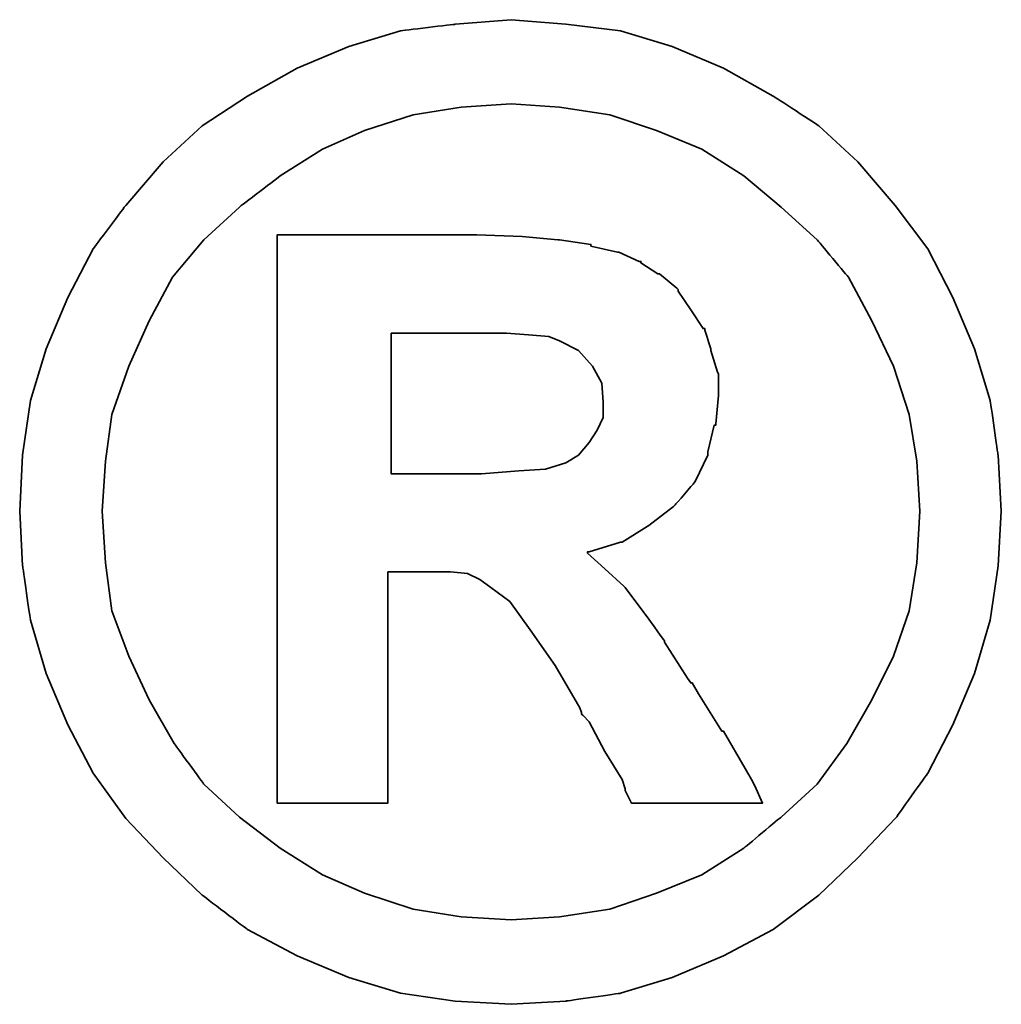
# Model space of a CAD drawing. Header units: millimetres. Extents: x 953 to 1193, y 90 to 173.
# Tile 39 of 44: x 1132.381 to 1132.612, y 110.085 to 110.317. Entities that reach past the tile are written whole.
import ezdxf

# ---------------------------------------------------------------- set-up
doc = ezdxf.new("R2010")
doc.units = ezdxf.units.MM
doc.header["$LTSCALE"] = 0.1
doc.layers.add('DIM', color=4, linetype='CONTINUOUS')
doc.layers.add('layer 1', color=7, linetype='CONTINUOUS')

# ---------------------------------------------------------------- blocks, each defined once
blk = doc.blocks.new('TBI MOTION logo(完整正式版)')
at = {"layer": 'layer 1', "color": 22, "lineweight": 35}
for points, knots in [([(81.20634, 4.98624), (81.20634, 4.98624), (81.18649, 5.32862), (81.18649, 5.32862), (81.18649, 5.32862), (81.18649, 5.32862), (81.13886, 5.66206), (81.13886, 5.66206), (81.13886, 5.66206), (81.13886, 5.66206), (81.04359, 5.97764), (81.04359, 5.97764), (81.04359, 5.97764), (81.04359, 5.97764), (80.91061, 6.29124), (80.91061, 6.29124), (80.91061, 6.29124), (80.91061, 6.29124), (80.75778, 6.58697), (80.75778, 6.58697), (80.75778, 6.58697), (80.75778, 6.58697), (80.5593, 6.85294), (80.5593, 6.85294), (80.5593, 6.85294), (80.5593, 6.85294), (80.33105, 7.1189), (80.33105, 7.1189), (80.33105, 7.1189), (80.33105, 7.1189), (80.09287, 7.33921), (80.09287, 7.33921), (80.09287, 7.33921), (80.09287, 7.33921), (79.815, 7.51982), (79.815, 7.51982), (79.815, 7.51982), (79.815, 7.51982), (79.51133, 7.69051), (79.51133, 7.69051), (79.51133, 7.69051), (79.51133, 7.69051), (79.19773, 7.8235), (79.19773, 7.8235), (79.19773, 7.8235), (79.19773, 7.8235), (78.88215, 7.91877), (78.88215, 7.91877), (78.88215, 7.91877), (78.88215, 7.91877), (78.54871, 7.95846), (78.54871, 7.95846), (78.54871, 7.95846), (78.54871, 7.95846), (78.21526, 7.98625), (78.21526, 7.98625), (78.21526, 7.98625), (78.21526, 7.98625), (77.87388, 7.95846), (77.87388, 7.95846), (77.87388, 7.95846), (77.87388, 7.95846), (77.54044, 7.91877), (77.54044, 7.91877), (77.54044, 7.91877), (77.54044, 7.91877), (77.22485, 7.8235), (77.22485, 7.8235), (77.22485, 7.8235), (77.22485, 7.8235), (76.91027, 7.69051), (76.91027, 7.69051), (76.91027, 7.69051), (76.91027, 7.69051), (76.6056, 7.51982), (76.6056, 7.51982), (76.6056, 7.51982), (76.6056, 7.51982), (76.32972, 7.33921), (76.32972, 7.33921), (76.32972, 7.33921), (76.32972, 7.33921), (76.09154, 7.1189), (76.09154, 7.1189), (76.09154, 7.1189), (76.09154, 7.1189), (75.86329, 6.85294), (75.86329, 6.85294), (75.86329, 6.85294), (75.86329, 6.85294), (75.66382, 6.58697), (75.66382, 6.58697), (75.66382, 6.58697), (75.66382, 6.58697), (75.51099, 6.29124), (75.51099, 6.29124), (75.51099, 6.29124), (75.51099, 6.29124), (75.37702, 5.97764), (75.37702, 5.97764), (75.37702, 5.97764), (75.37702, 5.97764), (75.28175, 5.66206), (75.28175, 5.66206), (75.28175, 5.66206), (75.28175, 5.66206), (75.23411, 5.32862), (75.23411, 5.32862), (75.23411, 5.32862), (75.23411, 5.32862), (75.21625, 4.98624), (75.21625, 4.98624), (75.21625, 4.98624), (75.21625, 4.98624), (75.23411, 4.6528), (75.23411, 4.6528), (75.23411, 4.6528), (75.23411, 4.6528), (75.28175, 4.32035), (75.28175, 4.32035), (75.28175, 4.32035), (75.28175, 4.32035), (75.37702, 3.99583), (75.37702, 3.99583), (75.37702, 3.99583), (75.37702, 3.99583), (75.51099, 3.68224), (75.51099, 3.68224), (75.51099, 3.68224), (75.51099, 3.68224), (75.66382, 3.38749), (75.66382, 3.38749), (75.66382, 3.38749), (75.66382, 3.38749), (75.86329, 3.10963), (75.86329, 3.10963), (75.86329, 3.10963), (75.86329, 3.10963), (76.09154, 2.87145), (76.09154, 2.87145), (76.09154, 2.87145), (76.09154, 2.87145), (76.32972, 2.6432), (76.32972, 2.6432), (76.32972, 2.6432), (76.32972, 2.6432), (76.6056, 2.43381), (76.6056, 2.43381), (76.6056, 2.43381), (76.6056, 2.43381), (76.91027, 2.27205), (76.91027, 2.27205), (76.91027, 2.27205), (76.91027, 2.27205), (77.22485, 2.13906), (77.22485, 2.13906), (77.22485, 2.13906), (77.22485, 2.13906), (77.54044, 2.0438), (77.54044, 2.0438), (77.54044, 2.0438), (77.54044, 2.0438), (77.87388, 1.99616), (77.87388, 1.99616), (77.87388, 1.99616), (77.87388, 1.99616), (78.21526, 1.97631), (78.21526, 1.97631), (78.21526, 1.97631), (78.21526, 1.97631), (78.54871, 1.99616), (78.54871, 1.99616), (78.54871, 1.99616), (78.54871, 1.99616), (78.88215, 2.0438), (78.88215, 2.0438), (78.88215, 2.0438), (78.88215, 2.0438), (79.19773, 2.13906), (79.19773, 2.13906), (79.19773, 2.13906), (79.19773, 2.13906), (79.51133, 2.27205), (79.51133, 2.27205), (79.51133, 2.27205), (79.51133, 2.27205), (79.815, 2.43381), (79.815, 2.43381), (79.815, 2.43381), (79.815, 2.43381), (80.09287, 2.6432), (80.09287, 2.6432), (80.09287, 2.6432), (80.09287, 2.6432), (80.33105, 2.87145), (80.33105, 2.87145), (80.33105, 2.87145), (80.33105, 2.87145), (80.5593, 3.10963), (80.5593, 3.10963), (80.5593, 3.10963), (80.5593, 3.10963), (80.75778, 3.38749), (80.75778, 3.38749), (80.75778, 3.38749), (80.75778, 3.38749), (80.91061, 3.68224), (80.91061, 3.68224), (80.91061, 3.68224), (80.91061, 3.68224), (81.04359, 3.99583), (81.04359, 3.99583), (81.04359, 3.99583), (81.04359, 3.99583), (81.13886, 4.32035), (81.13886, 4.32035), (81.13886, 4.32035), (81.13886, 4.32035), (81.18649, 4.6528), (81.18649, 4.6528), (81.18649, 4.6528), (81.18649, 4.6528), (81.20634, 4.98624), (81.20634, 4.98624)], [0, 0, 0, 0, 0.0178571, 0.0178571, 0.0178571, 0.0178572, 0.0357143, 0.0357143, 0.0357143, 0.0357143, 0.0535714, 0.0535714, 0.0535714, 0.0535714, 0.0714286, 0.0714286, 0.0714286, 0.0714286, 0.0892857, 0.0892857, 0.0892857, 0.0892857, 0.1071429, 0.1071429, 0.1071429, 0.1071429, 0.125, 0.125, 0.125, 0.125, 0.1428571, 0.1428571, 0.1428571, 0.1428572, 0.1607143, 0.1607143, 0.1607143, 0.1607143, 0.1785714, 0.1785714, 0.1785714, 0.1785714, 0.1964286, 0.1964286, 0.1964286, 0.1964286, 0.2142857, 0.2142857, 0.2142857, 0.2142857, 0.2321429, 0.2321429, 0.2321429, 0.2321429, 0.25, 0.25, 0.25, 0.25, 0.2678571, 0.2678571, 0.2678571, 0.2678572, 0.2857143, 0.2857143, 0.2857143, 0.2857143, 0.3035714, 0.3035714, 0.3035714, 0.3035714, 0.3214286, 0.3214286, 0.3214286, 0.3214286, 0.3392857, 0.3392857, 0.3392857, 0.3392857, 0.3571429, 0.3571429, 0.3571429, 0.3571429, 0.375, 0.375, 0.375, 0.375, 0.3928571, 0.3928571, 0.3928571, 0.3928572, 0.4107143, 0.4107143, 0.4107143, 0.4107143, 0.4285714, 0.4285714, 0.4285714, 0.4285714, 0.4464286, 0.4464286, 0.4464286, 0.4464286, 0.4642857, 0.4642857, 0.4642857, 0.4642857, 0.4821429, 0.4821429, 0.4821429, 0.4821429, 0.5, 0.5, 0.5, 0.5, 0.5178571, 0.5178571, 0.5178571, 0.5178572, 0.5357143, 0.5357143, 0.5357143, 0.5357143, 0.5535714, 0.5535714, 0.5535714, 0.5535714, 0.5714286, 0.5714286, 0.5714286, 0.5714286, 0.5892857, 0.5892857, 0.5892857, 0.5892857, 0.6071429, 0.6071429, 0.6071429, 0.6071429, 0.625, 0.625, 0.625, 0.625, 0.6428571, 0.6428571, 0.6428571, 0.6428572, 0.6607143, 0.6607143, 0.6607143, 0.6607143, 0.6785714, 0.6785714, 0.6785714, 0.6785714, 0.6964286, 0.6964286, 0.6964286, 0.6964286, 0.7142857, 0.7142857, 0.7142857, 0.7142857, 0.7321429, 0.7321429, 0.7321429, 0.7321429, 0.75, 0.75, 0.75, 0.75, 0.7678571, 0.7678571, 0.7678571, 0.7678572, 0.7857143, 0.7857143, 0.7857143, 0.7857143, 0.8035714, 0.8035714, 0.8035714, 0.8035714, 0.8214286, 0.8214286, 0.8214286, 0.8214286, 0.8392857, 0.8392857, 0.8392857, 0.8392857, 0.8571429, 0.8571429, 0.8571429, 0.8571429, 0.875, 0.875, 0.875, 0.875, 0.8928571, 0.8928571, 0.8928571, 0.8928572, 0.9107143, 0.9107143, 0.9107143, 0.9107143, 0.9285714, 0.9285714, 0.9285714, 0.9285714, 0.9464286, 0.9464286, 0.9464286, 0.9464286, 0.9642857, 0.9642857, 0.9642857, 0.9642857, 0.9821429, 0.9821429, 0.9821429, 0.9821429, 1, 1, 1, 1]), ([(80.71014, 4.98624), (80.71014, 4.98624), (80.69129, 5.29091), (80.69129, 5.29091), (80.69129, 5.29091), (80.69129, 5.29091), (80.64464, 5.57672), (80.64464, 5.57672), (80.64464, 5.57672), (80.64464, 5.57672), (80.54937, 5.87245), (80.54937, 5.87245), (80.54937, 5.87245), (80.54937, 5.87245), (80.41639, 6.14833), (80.41639, 6.14833), (80.41639, 6.14833), (80.41639, 6.14833), (80.27349, 6.41429), (80.27349, 6.41429), (80.27349, 6.41429), (80.27349, 6.41429), (80.08295, 6.64255), (80.08295, 6.64255), (80.08295, 6.64255), (80.08295, 6.64255), (79.86264, 6.84301), (79.86264, 6.84301), (79.86264, 6.84301), (79.86264, 6.84301), (79.63439, 7.03355), (79.63439, 7.03355), (79.63439, 7.03355), (79.63439, 7.03355), (79.37835, 7.1963), (79.37835, 7.1963), (79.37835, 7.1963), (79.37835, 7.1963), (79.10246, 7.30944), (79.10246, 7.30944), (79.10246, 7.30944), (79.10246, 7.30944), (78.81665, 7.40471), (78.81665, 7.40471), (78.81665, 7.40471), (78.81665, 7.40471), (78.511, 7.45234), (78.511, 7.45234), (78.511, 7.45234), (78.511, 7.45234), (78.21526, 7.47219), (78.21526, 7.47219), (78.21526, 7.47219), (78.21526, 7.47219), (77.9106, 7.45234), (77.9106, 7.45234), (77.9106, 7.45234), (77.9106, 7.45234), (77.61685, 7.40471), (77.61685, 7.40471), (77.61685, 7.40471), (77.61685, 7.40471), (77.32012, 7.30944), (77.32012, 7.30944), (77.32012, 7.30944), (77.32012, 7.30944), (77.06309, 7.1963), (77.06309, 7.1963), (77.06309, 7.1963), (77.06309, 7.1963), (76.80606, 7.03355), (76.80606, 7.03355), (76.80606, 7.03355), (76.80606, 7.03355), (76.55797, 6.84301), (76.55797, 6.84301), (76.55797, 6.84301), (76.55797, 6.84301), (76.34063, 6.64255), (76.34063, 6.64255), (76.34063, 6.64255), (76.34063, 6.64255), (76.1491, 6.41429), (76.1491, 6.41429), (76.1491, 6.41429), (76.1491, 6.41429), (76.0062, 6.14833), (76.0062, 6.14833), (76.0062, 6.14833), (76.0062, 6.14833), (75.88314, 5.87245), (75.88314, 5.87245), (75.88314, 5.87245), (75.88314, 5.87245), (75.77794, 5.57672), (75.77794, 5.57672), (75.77794, 5.57672), (75.77794, 5.57672), (75.73924, 5.29091), (75.73924, 5.29091), (75.73924, 5.29091), (75.73924, 5.29091), (75.72039, 4.98624), (75.72039, 4.98624), (75.72039, 4.98624), (75.72039, 4.98624), (75.73924, 4.67165), (75.73924, 4.67165), (75.73924, 4.67165), (75.73924, 4.67165), (75.77794, 4.37791), (75.77794, 4.37791), (75.77794, 4.37791), (75.77794, 4.37791), (75.88314, 4.10102), (75.88314, 4.10102), (75.88314, 4.10102), (75.88314, 4.10102), (76.0062, 3.83407), (76.0062, 3.83407), (76.0062, 3.83407), (76.0062, 3.83407), (76.15902, 3.56811), (76.15902, 3.56811), (76.15902, 3.56811), (76.15902, 3.56811), (76.34063, 3.32001), (76.34063, 3.32001), (76.34063, 3.32001), (76.34063, 3.32001), (76.55797, 3.11955), (76.55797, 3.11955), (76.55797, 3.11955), (76.55797, 3.11955), (76.80606, 2.92901), (76.80606, 2.92901), (76.80606, 2.92901), (76.80606, 2.92901), (77.06309, 2.76725), (77.06309, 2.76725), (77.06309, 2.76725), (77.06309, 2.76725), (77.32012, 2.65412), (77.32012, 2.65412), (77.32012, 2.65412), (77.32012, 2.65412), (77.61685, 2.55786), (77.61685, 2.55786), (77.61685, 2.55786), (77.61685, 2.55786), (77.9106, 2.51022), (77.9106, 2.51022), (77.9106, 2.51022), (77.9106, 2.51022), (78.21526, 2.49137), (78.21526, 2.49137), (78.21526, 2.49137), (78.21526, 2.49137), (78.511, 2.51022), (78.511, 2.51022), (78.511, 2.51022), (78.511, 2.51022), (78.81665, 2.55786), (78.81665, 2.55786), (78.81665, 2.55786), (78.81665, 2.55786), (79.10246, 2.65412), (79.10246, 2.65412), (79.10246, 2.65412), (79.10246, 2.65412), (79.37835, 2.76725), (79.37835, 2.76725), (79.37835, 2.76725), (79.37835, 2.76725), (79.63439, 2.92901), (79.63439, 2.92901), (79.63439, 2.92901), (79.63439, 2.92901), (79.86264, 3.11955), (79.86264, 3.11955), (79.86264, 3.11955), (79.86264, 3.11955), (80.08295, 3.32001), (80.08295, 3.32001), (80.08295, 3.32001), (80.08295, 3.32001), (80.26356, 3.56811), (80.26356, 3.56811), (80.26356, 3.56811), (80.26356, 3.56811), (80.41639, 3.83407), (80.41639, 3.83407), (80.41639, 3.83407), (80.41639, 3.83407), (80.54937, 4.10102), (80.54937, 4.10102), (80.54937, 4.10102), (80.54937, 4.10102), (80.64464, 4.37791), (80.64464, 4.37791), (80.64464, 4.37791), (80.64464, 4.37791), (80.69129, 4.67165), (80.69129, 4.67165), (80.69129, 4.67165), (80.69129, 4.67165), (80.71014, 4.98624), (80.71014, 4.98624)], [0, 0, 0, 0, 0.0192308, 0.0192308, 0.0192308, 0.0192308, 0.0384615, 0.0384615, 0.0384615, 0.0384615, 0.0576923, 0.0576923, 0.0576923, 0.0576923, 0.0769231, 0.0769231, 0.0769231, 0.0769231, 0.0961538, 0.0961538, 0.0961538, 0.0961539, 0.1153846, 0.1153846, 0.1153846, 0.1153846, 0.1346154, 0.1346154, 0.1346154, 0.1346154, 0.1538462, 0.1538462, 0.1538462, 0.1538462, 0.1730769, 0.1730769, 0.1730769, 0.1730769, 0.1923077, 0.1923077, 0.1923077, 0.1923077, 0.2115385, 0.2115385, 0.2115385, 0.2115385, 0.2307692, 0.2307692, 0.2307692, 0.2307692, 0.25, 0.25, 0.25, 0.25, 0.2692308, 0.2692308, 0.2692308, 0.2692308, 0.2884615, 0.2884615, 0.2884615, 0.2884615, 0.3076923, 0.3076923, 0.3076923, 0.3076923, 0.3269231, 0.3269231, 0.3269231, 0.3269231, 0.3461538, 0.3461538, 0.3461538, 0.3461539, 0.3653846, 0.3653846, 0.3653846, 0.3653846, 0.3846154, 0.3846154, 0.3846154, 0.3846154, 0.4038462, 0.4038462, 0.4038462, 0.4038462, 0.4230769, 0.4230769, 0.4230769, 0.4230769, 0.4423077, 0.4423077, 0.4423077, 0.4423077, 0.4615385, 0.4615385, 0.4615385, 0.4615385, 0.4807692, 0.4807692, 0.4807692, 0.4807692, 0.5, 0.5, 0.5, 0.5, 0.5192308, 0.5192308, 0.5192308, 0.5192308, 0.5384615, 0.5384615, 0.5384615, 0.5384615, 0.5576923, 0.5576923, 0.5576923, 0.5576923, 0.5769231, 0.5769231, 0.5769231, 0.5769231, 0.5961538, 0.5961538, 0.5961538, 0.5961539, 0.6153846, 0.6153846, 0.6153846, 0.6153846, 0.6346154, 0.6346154, 0.6346154, 0.6346154, 0.6538462, 0.6538462, 0.6538462, 0.6538462, 0.6730769, 0.6730769, 0.6730769, 0.6730769, 0.6923077, 0.6923077, 0.6923077, 0.6923077, 0.7115385, 0.7115385, 0.7115385, 0.7115385, 0.7307692, 0.7307692, 0.7307692, 0.7307692, 0.75, 0.75, 0.75, 0.75, 0.7692308, 0.7692308, 0.7692308, 0.7692308, 0.7884615, 0.7884615, 0.7884615, 0.7884615, 0.8076923, 0.8076923, 0.8076923, 0.8076923, 0.8269231, 0.8269231, 0.8269231, 0.8269231, 0.8461538, 0.8461538, 0.8461538, 0.8461539, 0.8653846, 0.8653846, 0.8653846, 0.8653846, 0.8846154, 0.8846154, 0.8846154, 0.8846154, 0.9038462, 0.9038462, 0.9038462, 0.9038462, 0.9230769, 0.9230769, 0.9230769, 0.9230769, 0.9423077, 0.9423077, 0.9423077, 0.9423077, 0.9615385, 0.9615385, 0.9615385, 0.9615385, 0.9807692, 0.9807692, 0.9807692, 0.9807692, 1, 1, 1, 1]), ([(76.78721, 3.2823), (76.78721, 3.2823), (76.78721, 3.32001), (76.78721, 3.32001), (76.78721, 3.32001), (76.78721, 3.32001), (76.78721, 3.42422), (76.78721, 3.42422), (76.78721, 3.42422), (76.78721, 3.42422), (76.78721, 3.59689), (76.78721, 3.59689), (76.78721, 3.59689), (76.78721, 3.59689), (76.78721, 3.80529), (76.78721, 3.80529), (76.78721, 3.80529), (76.78721, 3.80529), (76.78721, 4.0524), (76.78721, 4.0524), (76.78721, 4.0524), (76.78721, 4.0524), (76.78721, 4.32035), (76.78721, 4.32035), (76.78721, 4.32035), (76.78721, 4.32035), (76.78721, 4.92868), (76.78721, 4.92868), (76.78721, 4.92868), (76.78721, 4.92868), (76.78721, 5.53801), (76.78721, 5.53801), (76.78721, 5.53801), (76.78721, 5.53801), (76.78721, 5.82482), (76.78721, 5.82482), (76.78721, 5.82482), (76.78721, 5.82482), (76.78721, 6.07291), (76.78721, 6.07291), (76.78721, 6.07291), (76.78721, 6.07291), (76.78721, 6.30017), (76.78721, 6.30017), (76.78721, 6.30017), (76.78721, 6.30017), (76.78721, 6.45399), (76.78721, 6.45399), (76.78721, 6.45399), (76.78721, 6.45399), (76.78721, 6.5572), (76.78721, 6.5572), (76.78721, 6.5572), (76.78721, 6.5572), (76.78721, 6.59689), (76.78721, 6.59689), (76.78721, 6.59689), (76.78721, 6.59689), (76.78721, 6.67232), (76.78721, 6.67232), (76.78721, 6.67232), (76.78721, 6.67232), (76.8537, 6.67232), (76.8537, 6.67232), (76.8537, 6.67232), (76.8537, 6.67232), (76.87355, 6.67232), (76.87355, 6.67232), (76.87355, 6.67232), (76.87355, 6.67232), (76.91027, 6.67232), (76.91027, 6.67232), (76.91027, 6.67232), (76.91027, 6.67232), (77.04424, 6.67232), (77.04424, 6.67232), (77.04424, 6.67232), (77.04424, 6.67232), (77.22485, 6.67232), (77.22485, 6.67232), (77.22485, 6.67232), (77.22485, 6.67232), (77.43524, 6.67232), (77.43524, 6.67232), (77.43524, 6.67232), (77.43524, 6.67232), (77.65357, 6.67232), (77.65357, 6.67232), (77.65357, 6.67232), (77.65357, 6.67232), (77.82625, 6.67232), (77.82625, 6.67232), (77.82625, 6.67232), (77.82625, 6.67232), (77.94037, 6.67232), (77.94037, 6.67232), (77.94037, 6.67232), (77.94037, 6.67232), (77.97709, 6.67232), (77.97709, 6.67232), (77.97709, 6.67232), (77.97709, 6.67232), (77.99694, 6.67232), (77.99694, 6.67232), (77.99694, 6.67232), (77.99694, 6.67232), (78.00686, 6.67232), (78.00686, 6.67232), (78.00686, 6.67232), (78.00686, 6.67232), (78.28275, 6.6624), (78.28275, 6.6624), (78.28275, 6.6624), (78.28275, 6.6624), (78.50107, 6.64255), (78.50107, 6.64255), (78.50107, 6.64255), (78.50107, 6.64255), (78.511, 6.64255), (78.511, 6.64255), (78.511, 6.64255), (78.511, 6.64255), (78.70154, 6.61476), (78.70154, 6.61476), (78.70154, 6.61476), (78.70154, 6.61476), (78.70154, 6.60483), (78.70154, 6.60483), (78.70154, 6.60483), (78.70154, 6.60483), (78.86429, 6.56713), (78.86429, 6.56713), (78.86429, 6.56713), (78.86429, 6.56713), (78.87223, 6.56713), (78.87223, 6.56713), (78.87223, 6.56713), (78.87223, 6.56713), (78.99727, 6.51056), (78.99727, 6.51056), (78.99727, 6.51056), (78.99727, 6.51056), (79.00719, 6.51056), (79.00719, 6.51056), (79.00719, 6.51056), (79.00719, 6.51056), (79.00719, 6.50162), (79.00719, 6.50162), (79.00719, 6.50162), (79.00719, 6.50162), (79.1104, 6.43415), (79.1104, 6.43415), (79.1104, 6.43415), (79.1104, 6.43415), (79.12132, 6.43415), (79.12132, 6.43415), (79.12132, 6.43415), (79.12132, 6.43415), (79.22552, 6.34781), (79.22552, 6.34781), (79.22552, 6.34781), (79.22552, 6.34781), (79.23544, 6.33888), (79.23544, 6.33888), (79.23544, 6.33888), (79.23544, 6.33888), (79.23544, 6.32895), (79.23544, 6.32895), (79.23544, 6.32895), (79.23544, 6.32895), (79.31087, 6.21483), (79.31087, 6.21483), (79.31087, 6.21483), (79.31087, 6.21483), (79.38629, 6.1007), (79.38629, 6.1007), (79.38629, 6.1007), (79.38629, 6.1007), (79.3972, 6.1007), (79.3972, 6.1007), (79.3972, 6.1007), (79.3972, 6.1007), (79.3972, 6.09078), (79.3972, 6.09078), (79.3972, 6.09078), (79.3972, 6.09078), (79.43392, 5.97764), (79.43392, 5.97764), (79.43392, 5.97764), (79.43392, 5.97764), (79.43392, 5.96772), (79.43392, 5.96772), (79.43392, 5.96772), (79.43392, 5.96772), (79.47362, 5.83474), (79.47362, 5.83474), (79.47362, 5.83474), (79.47362, 5.83474), (79.48156, 5.82482), (79.48156, 5.82482), (79.48156, 5.82482), (79.48156, 5.82482), (79.48156, 5.69977), (79.48156, 5.69977), (79.48156, 5.69977), (79.48156, 5.69977), (79.48156, 5.69183), (79.48156, 5.69183), (79.48156, 5.69183), (79.48156, 5.69183), (79.4637, 5.51915), (79.4637, 5.51915), (79.4637, 5.51915), (79.4637, 5.51915), (79.4637, 5.51122), (79.4637, 5.51122), (79.4637, 5.51122), (79.4637, 5.51122), (79.45377, 5.51122), (79.45377, 5.51122), (79.45377, 5.51122), (79.45377, 5.51122), (79.41507, 5.34847), (79.41507, 5.34847), (79.41507, 5.34847), (79.41507, 5.34847), (79.41507, 5.33854), (79.41507, 5.33854), (79.41507, 5.33854), (79.41507, 5.33854), (79.41507, 5.32862), (79.41507, 5.32862), (79.41507, 5.32862), (79.41507, 5.32862), (79.33865, 5.16785), (79.33865, 5.16785), (79.33865, 5.16785), (79.33865, 5.16785), (79.33071, 5.15693), (79.33071, 5.15693), (79.33071, 5.15693), (79.33071, 5.15693), (79.2156, 5.02495), (79.2156, 5.02495), (79.2156, 5.02495), (79.2156, 5.02495), (79.20567, 5.01502), (79.20567, 5.01502), (79.20567, 5.01502), (79.20567, 5.01502), (79.05483, 4.89991), (79.05483, 4.89991), (79.05483, 4.89991), (79.05483, 4.89991), (79.04491, 4.89197), (79.04491, 4.89197), (79.04491, 4.89197), (79.04491, 4.89197), (78.89208, 4.7967), (78.89208, 4.7967), (78.89208, 4.7967), (78.89208, 4.7967), (78.88215, 4.7967), (78.88215, 4.7967), (78.88215, 4.7967), (78.88215, 4.7967), (78.69161, 4.73913), (78.69161, 4.73913), (78.69161, 4.73913), (78.69161, 4.73913), (78.68169, 4.73913), (78.68169, 4.73913), (78.68169, 4.73913), (78.68169, 4.73913), (78.68169, 4.72921), (78.68169, 4.72921), (78.68169, 4.72921), (78.68169, 4.72921), (78.78688, 4.63394), (78.78688, 4.63394), (78.78688, 4.63394), (78.78688, 4.63394), (78.902, 4.52875), (78.902, 4.52875), (78.902, 4.52875), (78.902, 4.52875), (78.91093, 4.52081), (78.91093, 4.52081), (78.91093, 4.52081), (78.91093, 4.52081), (79.02506, 4.36798), (79.02506, 4.36798), (79.02506, 4.36798), (79.02506, 4.36798), (79.1501, 4.1953), (79.1501, 4.1953), (79.1501, 4.1953), (79.1501, 4.1953), (79.1501, 4.18736), (79.1501, 4.18736), (79.1501, 4.18736), (79.1501, 4.18736), (79.29201, 3.96705), (79.29201, 3.96705), (79.29201, 3.96705), (79.29201, 3.96705), (79.31087, 3.93828), (79.31087, 3.93828), (79.31087, 3.93828), (79.31087, 3.93828), (79.32079, 3.93828), (79.32079, 3.93828), (79.32079, 3.93828), (79.32079, 3.93828), (79.3585, 3.87178), (79.3585, 3.87178), (79.3585, 3.87178), (79.3585, 3.87178), (79.50141, 3.64353), (79.50141, 3.64353), (79.50141, 3.64353), (79.50141, 3.64353), (79.51133, 3.64353), (79.51133, 3.64353), (79.51133, 3.64353), (79.51133, 3.64353), (79.64431, 3.41528), (79.64431, 3.41528), (79.64431, 3.41528), (79.64431, 3.41528), (79.68202, 3.3478), (79.68202, 3.3478), (79.68202, 3.3478), (79.68202, 3.3478), (79.70187, 3.31009), (79.70187, 3.31009), (79.70187, 3.31009), (79.70187, 3.31009), (79.7495, 3.2049), (79.7495, 3.2049), (79.7495, 3.2049), (79.7495, 3.2049), (79.64431, 3.2049), (79.64431, 3.2049), (79.64431, 3.2049), (79.64431, 3.2049), (79.62546, 3.2049), (79.62546, 3.2049), (79.62546, 3.2049), (79.62546, 3.2049), (79.53912, 3.2049), (79.53912, 3.2049), (79.53912, 3.2049), (79.53912, 3.2049), (79.31087, 3.2049), (79.31087, 3.2049), (79.31087, 3.2049), (79.31087, 3.2049), (79.08262, 3.2049), (79.08262, 3.2049), (79.08262, 3.2049), (79.08262, 3.2049), (79.00719, 3.2049), (79.00719, 3.2049), (79.00719, 3.2049), (79.00719, 3.2049), (78.98735, 3.2049), (78.98735, 3.2049), (78.98735, 3.2049), (78.98735, 3.2049), (78.94964, 3.2049), (78.94964, 3.2049), (78.94964, 3.2049), (78.94964, 3.2049), (78.92979, 3.24459), (78.92979, 3.24459), (78.92979, 3.24459), (78.92979, 3.24459), (78.91093, 3.2823), (78.91093, 3.2823), (78.91093, 3.2823), (78.91093, 3.2823), (78.91093, 3.29223), (78.91093, 3.29223), (78.91093, 3.29223), (78.91093, 3.29223), (78.89208, 3.3478), (78.89208, 3.3478), (78.89208, 3.3478), (78.89208, 3.3478), (78.78688, 3.52048), (78.78688, 3.52048), (78.78688, 3.52048), (78.78688, 3.52048), (78.69161, 3.7001), (78.69161, 3.7001), (78.69161, 3.7001), (78.69161, 3.7001), (78.6539, 3.7388), (78.6539, 3.7388), (78.6539, 3.7388), (78.6539, 3.7388), (78.64398, 3.74873), (78.64398, 3.74873), (78.64398, 3.74873), (78.64398, 3.74873), (78.64398, 3.75766), (78.64398, 3.75766), (78.64398, 3.75766), (78.64398, 3.75766), (78.63405, 3.78644), (78.63405, 3.78644), (78.63405, 3.78644), (78.63405, 3.78644), (78.48321, 4.04347), (78.48321, 4.04347), (78.48321, 4.04347), (78.48321, 4.04347), (78.33038, 4.2618), (78.33038, 4.2618), (78.33038, 4.2618), (78.33038, 4.2618), (78.20732, 4.43447), (78.20732, 4.43447), (78.20732, 4.43447), (78.20732, 4.43447), (78.09221, 4.52081), (78.09221, 4.52081), (78.09221, 4.52081), (78.09221, 4.52081), (78.02472, 4.56845), (78.02472, 4.56845), (78.02472, 4.56845), (78.02472, 4.56845), (77.9493, 4.60616), (77.9493, 4.60616), (77.9493, 4.60616), (77.9493, 4.60616), (77.8451, 4.61608), (77.8451, 4.61608), (77.8451, 4.61608), (77.8451, 4.61608), (77.71113, 4.61608), (77.71113, 4.61608), (77.71113, 4.61608), (77.71113, 4.61608), (77.69128, 4.61608), (77.69128, 4.61608), (77.69128, 4.61608), (77.69128, 4.61608), (77.67342, 4.61608), (77.67342, 4.61608), (77.67342, 4.61608), (77.67342, 4.61608), (77.5583, 4.61608), (77.5583, 4.61608), (77.5583, 4.61608), (77.5583, 4.61608), (77.46303, 4.61608), (77.46303, 4.61608), (77.46303, 4.61608), (77.46303, 4.61608), (77.46303, 4.54761), (77.46303, 4.54761), (77.46303, 4.54761), (77.46303, 4.54761), (77.46303, 4.47318), (77.46303, 4.47318), (77.46303, 4.47318), (77.46303, 4.47318), (77.46303, 4.24294), (77.46303, 4.24294), (77.46303, 4.24294), (77.46303, 4.24294), (77.46303, 3.99583), (77.46303, 3.99583), (77.46303, 3.99583), (77.46303, 3.99583), (77.46303, 3.72888), (77.46303, 3.72888), (77.46303, 3.72888), (77.46303, 3.72888), (77.46303, 3.51055), (77.46303, 3.51055), (77.46303, 3.51055), (77.46303, 3.51055), (77.46303, 3.42422), (77.46303, 3.42422), (77.46303, 3.42422), (77.46303, 3.42422), (77.46303, 3.35773), (77.46303, 3.35773), (77.46303, 3.35773), (77.46303, 3.35773), (77.46303, 3.30017), (77.46303, 3.30017), (77.46303, 3.30017), (77.46303, 3.30017), (77.46303, 3.2823), (77.46303, 3.2823), (77.46303, 3.2823), (77.46303, 3.2823), (77.46303, 3.2049), (77.46303, 3.2049), (77.46303, 3.2049), (77.46303, 3.2049), (77.39753, 3.2049), (77.39753, 3.2049), (77.39753, 3.2049), (77.39753, 3.2049), (77.37768, 3.2049), (77.37768, 3.2049), (77.37768, 3.2049), (77.37768, 3.2049), (77.32012, 3.2049), (77.32012, 3.2049), (77.32012, 3.2049), (77.32012, 3.2049), (77.12165, 3.2049), (77.12165, 3.2049), (77.12165, 3.2049), (77.12165, 3.2049), (76.94897, 3.2049), (76.94897, 3.2049), (76.94897, 3.2049), (76.94897, 3.2049), (76.8924, 3.2049), (76.8924, 3.2049), (76.8924, 3.2049), (76.8924, 3.2049), (76.8537, 3.2049), (76.8537, 3.2049), (76.8537, 3.2049), (76.8537, 3.2049), (76.78721, 3.2049), (76.78721, 3.2049), (76.78721, 3.2049), (76.78721, 3.2049), (76.78721, 3.2823), (76.78721, 3.2823)], [0, 0, 0, 0, 0.0074074, 0.0074074, 0.0074074, 0.0074074, 0.0148148, 0.0148148, 0.0148148, 0.0148148, 0.0222222, 0.0222222, 0.0222222, 0.0222222, 0.0296296, 0.0296296, 0.0296296, 0.0296296, 0.037037, 0.037037, 0.037037, 0.037037, 0.0444444, 0.0444444, 0.0444444, 0.0444445, 0.0518519, 0.0518519, 0.0518519, 0.0518519, 0.0592593, 0.0592593, 0.0592593, 0.0592593, 0.0666667, 0.0666667, 0.0666667, 0.0666667, 0.0740741, 0.0740741, 0.0740741, 0.0740741, 0.0814815, 0.0814815, 0.0814815, 0.0814815, 0.0888889, 0.0888889, 0.0888889, 0.0888889, 0.0962963, 0.0962963, 0.0962963, 0.0962963, 0.1037037, 0.1037037, 0.1037037, 0.1037037, 0.1111111, 0.1111111, 0.1111111, 0.1111111, 0.1185185, 0.1185185, 0.1185185, 0.1185185, 0.1259259, 0.1259259, 0.1259259, 0.1259259, 0.1333333, 0.1333333, 0.1333333, 0.1333333, 0.1407407, 0.1407407, 0.1407407, 0.1407408, 0.1481481, 0.1481481, 0.1481481, 0.1481482, 0.1555556, 0.1555556, 0.1555556, 0.1555556, 0.162963, 0.162963, 0.162963, 0.162963, 0.1703704, 0.1703704, 0.1703704, 0.1703704, 0.1777778, 0.1777778, 0.1777778, 0.1777778, 0.1851852, 0.1851852, 0.1851852, 0.1851852, 0.1925926, 0.1925926, 0.1925926, 0.1925926, 0.2, 0.2, 0.2, 0.2, 0.2074074, 0.2074074, 0.2074074, 0.2074074, 0.2148148, 0.2148148, 0.2148148, 0.2148148, 0.2222222, 0.2222222, 0.2222222, 0.2222222, 0.2296296, 0.2296296, 0.2296296, 0.2296296, 0.237037, 0.237037, 0.237037, 0.237037, 0.2444444, 0.2444444, 0.2444444, 0.2444445, 0.2518519, 0.2518519, 0.2518519, 0.2518519, 0.2592593, 0.2592593, 0.2592593, 0.2592593, 0.2666667, 0.2666667, 0.2666667, 0.2666667, 0.2740741, 0.2740741, 0.2740741, 0.2740741, 0.2814815, 0.2814815, 0.2814815, 0.2814815, 0.2888889, 0.2888889, 0.2888889, 0.2888889, 0.2962963, 0.2962963, 0.2962963, 0.2962963, 0.3037037, 0.3037037, 0.3037037, 0.3037037, 0.3111111, 0.3111111, 0.3111111, 0.3111111, 0.3185185, 0.3185185, 0.3185185, 0.3185185, 0.3259259, 0.3259259, 0.3259259, 0.3259259, 0.3333333, 0.3333333, 0.3333333, 0.3333333, 0.3407407, 0.3407407, 0.3407407, 0.3407408, 0.3481481, 0.3481481, 0.3481481, 0.3481482, 0.3555556, 0.3555556, 0.3555556, 0.3555556, 0.362963, 0.362963, 0.362963, 0.362963, 0.3703704, 0.3703704, 0.3703704, 0.3703704, 0.3777778, 0.3777778, 0.3777778, 0.3777778, 0.3851852, 0.3851852, 0.3851852, 0.3851852, 0.3925926, 0.3925926, 0.3925926, 0.3925926, 0.4, 0.4, 0.4, 0.4, 0.4074074, 0.4074074, 0.4074074, 0.4074074, 0.4148148, 0.4148148, 0.4148148, 0.4148148, 0.4222222, 0.4222222, 0.4222222, 0.4222222, 0.4296296, 0.4296296, 0.4296296, 0.4296296, 0.437037, 0.437037, 0.437037, 0.437037, 0.4444444, 0.4444444, 0.4444444, 0.4444445, 0.4518519, 0.4518519, 0.4518519, 0.4518519, 0.4592593, 0.4592593, 0.4592593, 0.4592593, 0.4666667, 0.4666667, 0.4666667, 0.4666667, 0.4740741, 0.4740741, 0.4740741, 0.4740741, 0.4814815, 0.4814815, 0.4814815, 0.4814815, 0.4888889, 0.4888889, 0.4888889, 0.4888889, 0.4962963, 0.4962963, 0.4962963, 0.4962963, 0.5037037, 0.5037037, 0.5037037, 0.5037037, 0.5111111, 0.5111111, 0.5111111, 0.5111111, 0.5185185, 0.5185185, 0.5185185, 0.5185185, 0.5259259, 0.5259259, 0.5259259, 0.5259259, 0.5333333, 0.5333333, 0.5333333, 0.5333333, 0.5407407, 0.5407407, 0.5407407, 0.5407408, 0.5481481, 0.5481481, 0.5481481, 0.5481482, 0.5555556, 0.5555556, 0.5555556, 0.5555556, 0.562963, 0.562963, 0.562963, 0.562963, 0.5703704, 0.5703704, 0.5703704, 0.5703704, 0.5777778, 0.5777778, 0.5777778, 0.5777778, 0.5851852, 0.5851852, 0.5851852, 0.5851852, 0.5925926, 0.5925926, 0.5925926, 0.5925926, 0.6, 0.6, 0.6, 0.6, 0.6074074, 0.6074074, 0.6074074, 0.6074074, 0.6148148, 0.6148148, 0.6148148, 0.6148148, 0.6222222, 0.6222222, 0.6222222, 0.6222222, 0.6296296, 0.6296296, 0.6296296, 0.6296296, 0.637037, 0.637037, 0.637037, 0.637037, 0.6444444, 0.6444444, 0.6444444, 0.6444445, 0.6518519, 0.6518519, 0.6518519, 0.6518519, 0.6592593, 0.6592593, 0.6592593, 0.6592593, 0.6666667, 0.6666667, 0.6666667, 0.6666667, 0.6740741, 0.6740741, 0.6740741, 0.6740741, 0.6814815, 0.6814815, 0.6814815, 0.6814815, 0.6888889, 0.6888889, 0.6888889, 0.6888889, 0.6962963, 0.6962963, 0.6962963, 0.6962963, 0.7037037, 0.7037037, 0.7037037, 0.7037037, 0.7111111, 0.7111111, 0.7111111, 0.7111111, 0.7185185, 0.7185185, 0.7185185, 0.7185185, 0.7259259, 0.7259259, 0.7259259, 0.7259259, 0.7333333, 0.7333333, 0.7333333, 0.7333333, 0.7407407, 0.7407407, 0.7407407, 0.7407408, 0.7481481, 0.7481481, 0.7481481, 0.7481482, 0.7555556, 0.7555556, 0.7555556, 0.7555556, 0.762963, 0.762963, 0.762963, 0.762963, 0.7703704, 0.7703704, 0.7703704, 0.7703704, 0.7777778, 0.7777778, 0.7777778, 0.7777778, 0.7851852, 0.7851852, 0.7851852, 0.7851852, 0.7925926, 0.7925926, 0.7925926, 0.7925926, 0.8, 0.8, 0.8, 0.8, 0.8074074, 0.8074074, 0.8074074, 0.8074074, 0.8148148, 0.8148148, 0.8148148, 0.8148148, 0.8222222, 0.8222222, 0.8222222, 0.8222222, 0.8296296, 0.8296296, 0.8296296, 0.8296296, 0.837037, 0.837037, 0.837037, 0.837037, 0.8444444, 0.8444444, 0.8444444, 0.8444445, 0.8518519, 0.8518519, 0.8518519, 0.8518519, 0.8592593, 0.8592593, 0.8592593, 0.8592593, 0.8666667, 0.8666667, 0.8666667, 0.8666667, 0.8740741, 0.8740741, 0.8740741, 0.8740741, 0.8814815, 0.8814815, 0.8814815, 0.8814815, 0.8888889, 0.8888889, 0.8888889, 0.8888889, 0.8962963, 0.8962963, 0.8962963, 0.8962963, 0.9037037, 0.9037037, 0.9037037, 0.9037037, 0.9111111, 0.9111111, 0.9111111, 0.9111111, 0.9185185, 0.9185185, 0.9185185, 0.9185185, 0.9259259, 0.9259259, 0.9259259, 0.9259259, 0.9333333, 0.9333333, 0.9333333, 0.9333333, 0.9407407, 0.9407407, 0.9407407, 0.9407408, 0.9481481, 0.9481481, 0.9481481, 0.9481482, 0.9555556, 0.9555556, 0.9555556, 0.9555556, 0.962963, 0.962963, 0.962963, 0.962963, 0.9703704, 0.9703704, 0.9703704, 0.9703704, 0.9777778, 0.9777778, 0.9777778, 0.9777778, 0.9851852, 0.9851852, 0.9851852, 0.9851852, 0.9925926, 0.9925926, 0.9925926, 0.9925926, 1, 1, 1, 1]), ([(77.48288, 6.07291), (77.48288, 6.07291), (77.48288, 5.99551), (77.48288, 5.99551), (77.48288, 5.99551), (77.48288, 5.99551), (77.48288, 5.82482), (77.48288, 5.82482), (77.48288, 5.82482), (77.48288, 5.82482), (77.48288, 5.63328), (77.48288, 5.63328), (77.48288, 5.63328), (77.48288, 5.63328), (77.48288, 5.46358), (77.48288, 5.46358), (77.48288, 5.46358), (77.48288, 5.46358), (77.48288, 5.29091), (77.48288, 5.29091), (77.48288, 5.29091), (77.48288, 5.29091), (77.48288, 5.21449), (77.48288, 5.21449), (77.48288, 5.21449), (77.48288, 5.21449), (77.50074, 5.21449), (77.50074, 5.21449), (77.50074, 5.21449), (77.50074, 5.21449), (77.71113, 5.21449), (77.71113, 5.21449), (77.71113, 5.21449), (77.71113, 5.21449), (77.94037, 5.21449), (77.94037, 5.21449), (77.94037, 5.21449), (77.94037, 5.21449), (78.01579, 5.21449), (78.01579, 5.21449), (78.01579, 5.21449), (78.01579, 5.21449), (78.03465, 5.21449), (78.03465, 5.21449), (78.03465, 5.21449), (78.03465, 5.21449), (78.2629, 5.23335), (78.2629, 5.23335), (78.2629, 5.23335), (78.2629, 5.23335), (78.42565, 5.24327), (78.42565, 5.24327), (78.42565, 5.24327), (78.42565, 5.24327), (78.54871, 5.28098), (78.54871, 5.28098), (78.54871, 5.28098), (78.54871, 5.28098), (78.62611, 5.32862), (78.62611, 5.32862), (78.62611, 5.32862), (78.62611, 5.32862), (78.69161, 5.40503), (78.69161, 5.40503), (78.69161, 5.40503), (78.69161, 5.40503), (78.73925, 5.48145), (78.73925, 5.48145), (78.73925, 5.48145), (78.73925, 5.48145), (78.77696, 5.55885), (78.77696, 5.55885), (78.77696, 5.55885), (78.77696, 5.55885), (78.77696, 5.65214), (78.77696, 5.65214), (78.77696, 5.65214), (78.77696, 5.65214), (78.76902, 5.76726), (78.76902, 5.76726), (78.76902, 5.76726), (78.76902, 5.76726), (78.71146, 5.87245), (78.71146, 5.87245), (78.71146, 5.87245), (78.71146, 5.87245), (78.62611, 5.96772), (78.62611, 5.96772), (78.62611, 5.96772), (78.62611, 5.96772), (78.511, 6.02528), (78.511, 6.02528), (78.511, 6.02528), (78.511, 6.02528), (78.44451, 6.05306), (78.44451, 6.05306), (78.44451, 6.05306), (78.44451, 6.05306), (78.32046, 6.06299), (78.32046, 6.06299), (78.32046, 6.06299), (78.32046, 6.06299), (78.18748, 6.07291), (78.18748, 6.07291), (78.18748, 6.07291), (78.18748, 6.07291), (77.99694, 6.07291), (77.99694, 6.07291), (77.99694, 6.07291), (77.99694, 6.07291), (77.97709, 6.07291), (77.97709, 6.07291), (77.97709, 6.07291), (77.97709, 6.07291), (77.90167, 6.07291), (77.90167, 6.07291), (77.90167, 6.07291), (77.90167, 6.07291), (77.69128, 6.07291), (77.69128, 6.07291), (77.69128, 6.07291), (77.69128, 6.07291), (77.50074, 6.07291), (77.50074, 6.07291), (77.50074, 6.07291), (77.50074, 6.07291), (77.48288, 6.07291), (77.48288, 6.07291)], [0, 0, 0, 0, 0.03125, 0.03125, 0.03125, 0.03125, 0.0625, 0.0625, 0.0625, 0.0625, 0.09375, 0.09375, 0.09375, 0.09375, 0.125, 0.125, 0.125, 0.125, 0.15625, 0.15625, 0.15625, 0.15625, 0.1875, 0.1875, 0.1875, 0.1875, 0.21875, 0.21875, 0.21875, 0.21875, 0.25, 0.25, 0.25, 0.25, 0.28125, 0.28125, 0.28125, 0.28125, 0.3125, 0.3125, 0.3125, 0.3125, 0.34375, 0.34375, 0.34375, 0.34375, 0.375, 0.375, 0.375, 0.375, 0.40625, 0.40625, 0.40625, 0.40625, 0.4375, 0.4375, 0.4375, 0.4375, 0.46875, 0.46875, 0.46875, 0.46875, 0.5, 0.5, 0.5, 0.5, 0.53125, 0.53125, 0.53125, 0.53125, 0.5625, 0.5625, 0.5625, 0.5625, 0.59375, 0.59375, 0.59375, 0.59375, 0.625, 0.625, 0.625, 0.625, 0.65625, 0.65625, 0.65625, 0.65625, 0.6875, 0.6875, 0.6875, 0.6875, 0.71875, 0.71875, 0.71875, 0.71875, 0.75, 0.75, 0.75, 0.75, 0.78125, 0.78125, 0.78125, 0.78125, 0.8125, 0.8125, 0.8125, 0.8125, 0.84375, 0.84375, 0.84375, 0.84375, 0.875, 0.875, 0.875, 0.875, 0.90625, 0.90625, 0.90625, 0.90625, 0.9375, 0.9375, 0.9375, 0.9375, 0.96875, 0.96875, 0.96875, 0.96875, 1, 1, 1, 1])]:
    blk.add_open_spline(points, degree=3, knots=knots, dxfattribs=at)

msp = doc.modelspace()

# ---------------------------------------------------------------- block references
at = {"layer": 'DIM', "color": 7, "xscale": 0.0385559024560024, "yscale": 0.0385559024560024, "zscale": 0.0385559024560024}
msp.add_blockref('TBI MOTION logo(完整正式版)', (1129.48096, 110.00908), dxfattribs=at)

doc.saveas('drawing.dxf')
